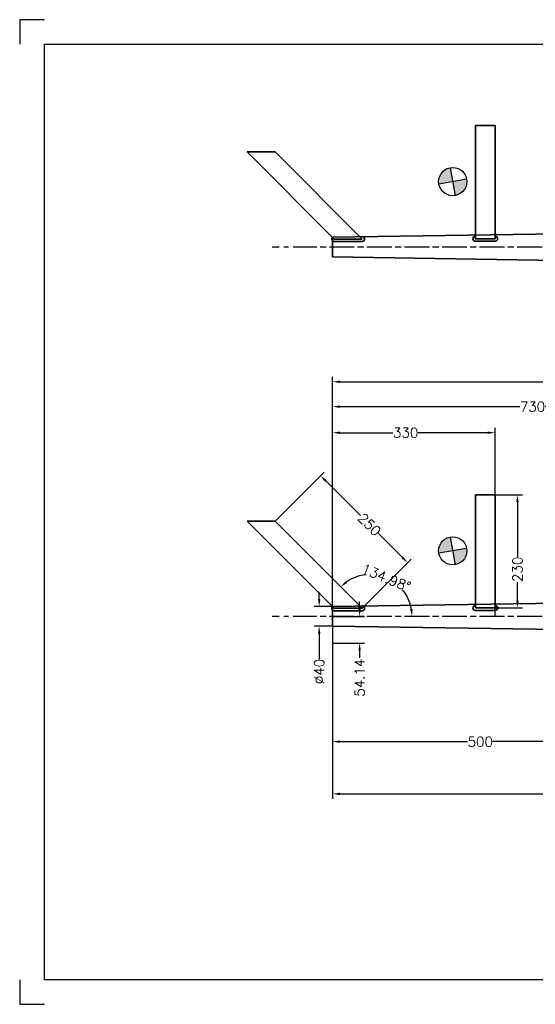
# Model space of a CAD drawing. Extents: x -2660 to 390, y -788 to 1212.
# Tile 1 of 5: x -2660 to -1613, y -788 to 1212. Entities that reach past the tile are written whole.
import ezdxf

# ---------------------------------------------------------------- set-up
doc = ezdxf.new("R2010")
doc.units = 0
doc.header["$LTSCALE"] = 1.5
doc.header["$PDMODE"] = 2
doc.header["$PDSIZE"] = 5
doc.linetypes.add('CENTER', pattern=[50.8, 31.75, -6.35, 6.35, -6.35])
doc.layers.get('DEFPOINTS').update_dxf_attribs({"linetype": 'CONTINUOUS'})
for name, color, linetype in [('Blade', 1, 'CONTINUOUS'), ('CENTER', 9, 'CENTER'), ('RAMME', 7, 'CONTINUOUS')]:
    doc.layers.add(name, color=color, linetype=linetype)
doc.layers.add('DIMS', color=7, linetype='CONTINUOUS', lineweight=15)
doc.layers.add('STOCK', color=5, linetype='CONTINUOUS', lineweight=35)
doc.styles.add('ROMANS', font='romans')
doc.dimstyles.new('Text 20', dxfattribs={"dimtxt": 20, "dimasz": 15, "dimexe": 10, "dimexo": 0, "dimgap": 0, "dimtad": 0, "dimdsep": 46, "dimtxsty": 'ROMANS', "dimcen": 10, "dimazin": 2, "dimtfac": 0.65, "dimtofl": 0, "dimtmove": 0, "dimatfit": 0, "dimfxl": 0, "dimtolj": 1, "dimarcsym": 0})

# ---------------------------------------------------------------- blocks, each defined once
blk = doc.blocks.new('RUD30')
at = {"layer": 'Blade'}
h = blk.add_hatch(color=256, dxfattribs=at)
h.paths.add_polyline_path([(-605.9, 133.1), (-601, 105, 0.36397), (-577.4, 133.1, 0.043661), (-577.8, 138.1)])
h.paths.add_polyline_path([(-610.9, 161.2, 0.36397), (-634.5, 133.1, 0.043661), (-634.1, 128.1), (-605.9, 133.1)])
for p, q in [((-610.9, 161.2), (-601, 105)), ((-577.8, 138.1), (-634.1, 128.1))]:
    blk.add_line(p, q, dxfattribs=at)
blk.add_circle((-605.9, 133.1), 28.6, dxfattribs=at)
at = {"layer": 'CENTER'}
blk.add_line((946.9, 0), (-972.3, 0), dxfattribs=at)
blk = doc.blocks.new('*D8')
at = {"layer": 'DEFPOINTS', "color": 0}
for p in [(150, 476.5), (150, 20), (-2025, 0)]:
    blk.add_point(p, dxfattribs=at)
at = {"layer": 'DIMS', "color": 0, "lineweight": -2}
for p, q in [((-2025, 0), (-2025, 486.5)), ((150, 20), (150, 486.5)), ((-2010, 476.5), (-1023.2, 476.5)), ((135, 476.5), (-952.8, 476.5))]:
    blk.add_line(p, q, dxfattribs=at)
at = {"layer": 'DIMS', "color": 0}
for points in [[(-2010, 479), (-2010, 474), (-2025, 476.5)], [(135, 479), (135, 474), (150, 476.5)]]:
    blk.add_solid(points, dxfattribs=at)
at = {"layer": 'DIMS', "color": 0, "insert": (-988, 476.5), "char_height": 20, "attachment_point": 5, "style": 'ROMANS'}
blk.add_mtext('\\A1;2175', dxfattribs=at)
blk = doc.blocks.new('*D9')
at = {"layer": 'DEFPOINTS', "color": 0}
for p in [(-1695, 373), (-2025, 0), (-1695, 0)]:
    blk.add_point(p, dxfattribs=at)
at = {"layer": 'DIMS', "color": 0, "lineweight": -2}
for p, q in [((-2025, 0), (-2025, 383)), ((-1695, 0), (-1695, 383)), ((-2010, 373), (-1902.2, 373)), ((-1710, 373), (-1850.8, 373))]:
    blk.add_line(p, q, dxfattribs=at)
at = {"layer": 'DIMS', "color": 0}
for points in [[(-2010, 375.5), (-2010, 370.5), (-2025, 373)], [(-1710, 375.5), (-1710, 370.5), (-1695, 373)]]:
    blk.add_solid(points, dxfattribs=at)
at = {"layer": 'DIMS', "color": 0, "insert": (-1876.5, 373), "char_height": 20, "attachment_point": 5, "style": 'ROMANS'}
blk.add_mtext('\\A1;330', dxfattribs=at)
blk = doc.blocks.new('*D10')
at = {"layer": 'DEFPOINTS', "color": 0}
for p in [(-1295, 426), (-1295, 252.6), (-2025, 0)]:
    blk.add_point(p, dxfattribs=at)
at = {"layer": 'DIMS', "color": 0, "lineweight": -2}
for p, q in [((-2025, 0), (-2025, 436)), ((-2010, 426), (-1644.7, 426)), ((-1310, 426), (-1593.3, 426)), ((-1295, 252.6), (-1295, 436))]:
    blk.add_line(p, q, dxfattribs=at)
at = {"layer": 'DIMS', "color": 0}
for points in [[(-2010, 428.5), (-2010, 423.5), (-2025, 426)], [(-1310, 428.5), (-1310, 423.5), (-1295, 426)]]:
    blk.add_solid(points, dxfattribs=at)
at = {"layer": 'DIMS', "color": 0, "insert": (-1619, 426), "char_height": 20, "attachment_point": 5, "style": 'ROMANS'}
blk.add_mtext('\\A1;730', dxfattribs=at)
blk = doc.blocks.new('*D19')
at = {"layer": 'DEFPOINTS', "color": 0}
for p in [(-2025, 20), (-2052, -20), (-2025, -20)]:
    blk.add_point(p, dxfattribs=at)
at = {"layer": 'DIMS', "color": 0, "lineweight": -2}
for p, q in [((-2052, 35), (-2052, 50)), ((-2025, 20), (-2062, 20)), ((-2025, -20), (-2062, -20)), ((-2052, -35), (-2052, -86.8))]:
    blk.add_line(p, q, dxfattribs=at)
at = {"layer": 'DIMS', "color": 0}
for points in [[(-2054.5, 35), (-2049.5, 35), (-2052, 20)], [(-2054.5, -35), (-2049.5, -35), (-2052, -20)]]:
    blk.add_solid(points, dxfattribs=at)
at = {"layer": 'DIMS', "color": 0, "insert": (-2052, -112), "char_height": 20, "attachment_point": 5, "rotation": 90, "style": 'ROMANS'}
blk.add_mtext('\\A1;%%C40', dxfattribs=at)
blk = doc.blocks.new('*D22')
at = {"layer": 'DEFPOINTS', "color": 0}
for p in [(-1695, 247.1), (-1695, 17.1), (-1649.5, 17.1)]:
    blk.add_point(p, dxfattribs=at)
at = {"layer": 'DIMS', "color": 0, "lineweight": -2}
for p, q in [((-1695, 247.1), (-1639.5, 247.1)), ((-1649.5, 232.1), (-1649.5, 121.2)), ((-1649.5, 32.1), (-1649.5, 69.8)), ((-1695, 17.1), (-1639.5, 17.1))]:
    blk.add_line(p, q, dxfattribs=at)
at = {"layer": 'DIMS', "color": 0}
for points in [[(-1652, 232.1), (-1647, 232.1), (-1649.5, 247.1)], [(-1652, 32.1), (-1647, 32.1), (-1649.5, 17.1)]]:
    blk.add_solid(points, dxfattribs=at)
at = {"layer": 'DIMS', "color": 0, "insert": (-1649.5, 95.5), "char_height": 20, "attachment_point": 5, "rotation": 90, "style": 'ROMANS'}
blk.add_mtext('\\A1;230', dxfattribs=at)
blk = doc.blocks.new('*D23')
at = {"layer": 'DEFPOINTS', "color": 0}
for p in [(-2141.6, 193.3), (-1888.4, 60), (-2147.3, 0), (-1964.9, 16.5), (-3.1, 0)]:
    blk.add_point(p, dxfattribs=at)
at = {"layer": 'DIMS', "color": 0, "lineweight": -2}
for start, end in [(95.5847, 124.8413), (10.1396, 39.3962)]:
    blk.add_arc((-1948.4, 0), 84.9, start, end, dxfattribs=at)
at = {"layer": 'DIMS', "color": 0}
for points in [[(-1995.3, 67.7), (-1998.5, 71.6), (-2008.4, 60)], [(-1862.4, 15.2), (-1867.4, 14.7), (-1863.6, 0)]]:
    blk.add_solid(points, dxfattribs=at)
at = {"layer": 'DIMS', "color": 0, "insert": (-1916, 78.4), "char_height": 20, "attachment_point": 5, "rotation": 337.4904, "style": 'ROMANS'}
blk.add_mtext('\\A1;134.98°', dxfattribs=at)
blk = doc.blocks.new('*D24')
at = {"layer": 'DEFPOINTS', "color": 0}
for p in [(-2141.6, 193.3), (-1872.4, 108.9), (-1964.9, 16.5)]:
    blk.add_point(p, dxfattribs=at)
at = {"layer": 'DIMS', "color": 0, "lineweight": -2}
for p, q in [((-2141.6, 193.3), (-2042.1, 292.8)), ((-2038.5, 275.1), (-1968.2, 204.7)), ((-1883, 119.5), (-1931.8, 168.3)), ((-1964.9, 16.5), (-1865.4, 115.9))]:
    blk.add_line(p, q, dxfattribs=at)
at = {"layer": 'DIMS', "color": 0}
for points in [[(-2036.8, 276.9), (-2040.3, 273.3), (-2049.1, 285.7)], [(-1881.3, 121.3), (-1884.8, 117.7), (-1872.4, 108.9)]]:
    blk.add_solid(points, dxfattribs=at)
at = {"layer": 'DIMS', "color": 0, "insert": (-1950, 186.5), "char_height": 20, "attachment_point": 5, "rotation": 314.9809, "style": 'ROMANS'}
blk.add_mtext('\\A1;250', dxfattribs=at)
blk = doc.blocks.new('*D34')
at = {"layer": 'DEFPOINTS', "color": 0}
for p in [(-2025, 0), (-1175, 0), (-2025, -360.5)]:
    blk.add_point(p, dxfattribs=at)
at = {"layer": 'DIMS', "color": 0, "lineweight": -2}
for p, q in [((-2025, 0), (-2025, -370.5)), ((-1175, 0), (-1175, -370.5)), ((-2010, -360.5), (-1596.2, -360.5)), ((-1190, -360.5), (-1544.8, -360.5))]:
    blk.add_line(p, q, dxfattribs=at)
at = {"layer": 'DIMS', "color": 0}
for points in [[(-2010, -358), (-2010, -363), (-2025, -360.5)], [(-1190, -358), (-1190, -363), (-1175, -360.5)]]:
    blk.add_solid(points, dxfattribs=at)
at = {"layer": 'DIMS', "color": 0, "insert": (-1570.5, -360.5), "char_height": 20, "attachment_point": 5, "style": 'ROMANS'}
blk.add_mtext('\\A1;850', dxfattribs=at)
blk = doc.blocks.new('*D35')
at = {"layer": 'DEFPOINTS', "color": 0}
for p in [(-2025, 0), (-2025, -54.1), (-1970, -54.1)]:
    blk.add_point(p, dxfattribs=at)
at = {"layer": 'DIMS', "color": 0, "lineweight": -2}
for p, q in [((-1970, 15), (-1970, 30)), ((-2025, 0), (-1960, 0)), ((-2025, -54.1), (-1960, -54.1)), ((-1970, -69.1), (-1970, -84.1))]:
    blk.add_line(p, q, dxfattribs=at)
at = {"layer": 'DIMS', "color": 0}
for points in [[(-1972.5, 15), (-1967.5, 15), (-1970, 0)], [(-1972.5, -69.1), (-1967.5, -69.1), (-1970, -54.1)]]:
    blk.add_solid(points, dxfattribs=at)
at = {"layer": 'DIMS', "color": 0, "insert": (-1970, -124.6), "char_height": 20, "attachment_point": 5, "rotation": 90, "style": 'ROMANS'}
blk.add_mtext('\\A1;54.14', dxfattribs=at)
blk = doc.blocks.new('*D36')
at = {"layer": 'DEFPOINTS', "color": 0}
for p in [(-2025, -20), (-1525, -27.5), (-1525, -254.5)]:
    blk.add_point(p, dxfattribs=at)
at = {"layer": 'DIMS', "color": 0, "lineweight": -2}
for p, q in [((-2025, -20), (-2025, -264.5)), ((-1525, -27.5), (-1525, -264.5)), ((-2010, -254.5), (-1750.7, -254.5)), ((-1540, -254.5), (-1699.3, -254.5))]:
    blk.add_line(p, q, dxfattribs=at)
at = {"layer": 'DIMS', "color": 0}
for points in [[(-2010, -252), (-2010, -257), (-2025, -254.5)], [(-1540, -252), (-1540, -257), (-1525, -254.5)]]:
    blk.add_solid(points, dxfattribs=at)
at = {"layer": 'DIMS', "color": 0, "insert": (-1725, -254.5), "char_height": 20, "attachment_point": 5, "style": 'ROMANS'}
blk.add_mtext('\\A1;500', dxfattribs=at)

msp = doc.modelspace()

# ---------------------------------------------------------------- linework, layer by layer
at = {"layer": 'CENTER'}
for p, q in [((150, 750), (-2075, 750)), ((150, 0), (-2075, 0))]:
    msp.add_line(p, q, dxfattribs=at)
at = {"layer": 'RAMME'}
for p, q in [((-2610, 1212), (-2660, 1212)), ((-2660, 1212), (-2660, 1162)), ((-2610, -738), (-2610, 1162)), ((-2610, 1162), (340, 1162)), ((-2660, -738), (-2660, -788)), ((340, -738), (-2610, -738)), ((-2660, -788), (-2610, -788))]:
    msp.add_line(p, q, dxfattribs=at)
at = {"layer": 'STOCK'}
for p, q in [((-1695, 997.072), (-1735, 997.072)), ((-1735, 997.072), (-1735, 767.072)), ((-1695, 767.072), (-1695, 997.072)), ((-2141.614, 943.3), (-2198.182, 943.3)), ((-2198.182, 943.3), (-2021.464, 766.464)), ((-1964.896, 766.464), (-2141.614, 943.3)), ((-2025, 770), (-1525, 777.5)), ((-2025, 750), (-2025, 770)), ((-1964.896, 766.464), (-2021.464, 766.464)), ((-2021.464, 761.464), (-1964.896, 761.464)), ((-1695, 767.072), (-1735, 767.072)), ((-1735, 762.072), (-1695, 762.072)), ((-2025, 750), (-2025, 730)), ((-2025, 730), (-1525, 722.5)), ((-1695, 247.072), (-1735, 247.072)), ((-1735, 247.072), (-1735, 17.072)), ((-1695, 17.072), (-1695, 247.072)), ((-2141.614, 193.3), (-2198.182, 193.3)), ((-2198.182, 193.3), (-2021.464, 16.464)), ((-1964.896, 16.464), (-2141.614, 193.3)), ((-2025, 20), (-1525, 27.5)), ((-2025, 0), (-2025, 20)), ((-2025, 0), (-2025, -20)), ((-1964.896, 16.464), (-2021.464, 16.464)), ((-2021.464, 11.464), (-1964.896, 11.464)), ((-1695, 17.072), (-1735, 17.072)), ((-1735, 12.072), (-1695, 12.072)), ((-2025, -20), (-1525, -27.5))]:
    msp.add_line(p, q, dxfattribs=at)
for centre, start, end in [((-2021.464, 766.464), 135, 270), ((-1964.896, 766.464), 270, 90), ((-1735, 767.072), 90, 270), ((-1695, 767.072), 270, 90), ((-2021.464, 16.464), 135, 270), ((-1964.896, 16.464), 270, 90), ((-1735, 17.072), 90, 270), ((-1695, 17.072), 270, 90)]:
    msp.add_arc(centre, 5, start, end, dxfattribs=at)

# ---------------------------------------------------------------- block references
at = {"layer": 'Blade'}
for p in [(-1175, 750), (-1175, 0)]:
    msp.add_blockref('RUD30', p, dxfattribs=at)

# ---------------------------------------------------------------- dimensions: what is measured, and where the dimension line sits
at = {"layer": 'DIMS'}
for base, p1, p2, picture, middle in [((150, 476.5), (-2025, 0), (150, 20), '*D8', (-988, 476.5)), ((-1295, 426), (-2025, 0), (-1295, 252.614), '*D10', (-1619, 426)), ((-1695, 373), (-2025, 0), (-1695, 0), '*D9', (-1876.5, 373)), ((-2025, -360.5), (-1175, 0), (-2025, 0), '*D34', (-1570.5, -360.5)), ((-1525, -254.5), (-2025, -20), (-1525, -27.5), '*D36', (-1725, -254.5))]:
    dim = msp.add_linear_dim(base=base, p1=p1, p2=p2, dimstyle='Text 20', dxfattribs=at)
    dim.commit()
    dim.dimension.update_dxf_attribs({"geometry": picture, "text_midpoint": middle, "dimtype": 160})
for base, p1, p2, angle, picture, middle, dimtype in [((-1872.425, 108.873), (-2141.614, 193.3), (-1964.896, 16.464), 314.980888, '*D24', (-1950, 186.5), 161), ((-1649.5, 17.072), (-1695, 247.072), (-1695, 17.072), 90, '*D22', (-1649.5, 95.5), 160), ((-1970, -54.141), (-2025, 0), (-2025, -54.141), 90, '*D35', (-1970, -124.617), 160)]:
    dim = msp.add_linear_dim(base=base, p1=p1, p2=p2, angle=angle, dimstyle='Text 20', dxfattribs=at)
    dim.commit()
    dim.dimension.update_dxf_attribs({"geometry": picture, "text_midpoint": middle, "dimtype": dimtype})
dim = msp.add_angular_dim_2l(base=(-1888.423, 60.006), line1=((-3.1, 0), (-2147.3, 0)), line2=((-1964.896, 16.464), (-2141.614, 193.3)), dimstyle='Text 20', dxfattribs=at)
dim.commit()
dim.dimension.update_dxf_attribs({"geometry": '*D23', "text_midpoint": (-1915.951, 78.405)})
dim = msp.add_linear_dim(base=(-2052, -20), p1=(-2025, 20), p2=(-2025, -20), angle=90, text='%%C<>', dimstyle='Text 20', dxfattribs=at)
dim.commit()
dim.dimension.update_dxf_attribs({"geometry": '*D19', "text_midpoint": (-2052, -112), "dimtype": 160})

# ---------------------------------------------------------------- leaders
at = {"layer": 'DIMS', "annotation_type": 0, "has_hookline": 1, "hookline_direction": 1, "text_width": 177.143}
msp.add_leader([(-1318.5, 178.5), (-1452.5, 297.5), (-1467.5, 297.5)], dimstyle='Text 20', override={"dimgap": 0, "dimtad": 0}, dxfattribs=at)

doc.saveas('drawing.dxf')
